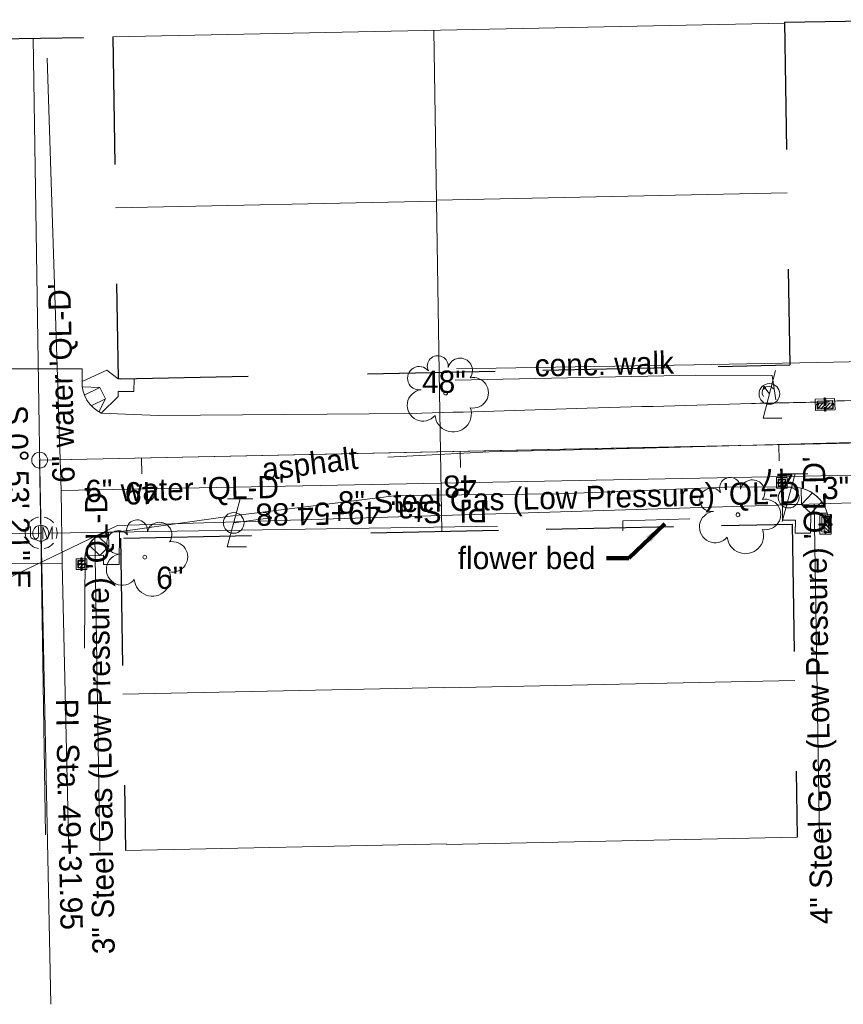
# Model space of a CAD drawing. Header units: feet. Extents: x 2433273 to 2447442, y 555003 to 575201.
# Tile 88 of 226: x 2443874 to 2444132, y 558157 to 558466. Entities that reach past the tile are written whole.
import ezdxf
from ezdxf.enums import TextEntityAlignment as Align

# ---------------------------------------------------------------- set-up
doc = ezdxf.new("R2010")
doc.units = ezdxf.units.FT
doc.header["$LTSCALE"] = 50
doc.header["$MEASUREMENT"] = 0
for name, pattern in [('cl20', [100, 5, -5, 80, -5, 5]), ('cl50', [100, 7.5, -7.5, 70, -7.5, 7.5]), ('DGN Style 1', [291.026069, 0.484236, -290.541832]), ('DGN Style 2', [484.236387, 290.541832, -193.694555]), ('DGN Style 3', [677.930942, 484.236387, -193.694555]), ('DGN Style 4', [775.262456, 387.38911, -193.694555, 0.484236, -193.694555]), ('DGN Style 5', [338.965471, 145.270916, -193.694555]), ('DGN Style 6', [921.017609, 0.484236, -193.694555, 338.965471, -193.694555, 0.484236, -193.694555]), ('DGN Style 7', [968.472775, 435.812749, -193.694555, 145.270916, -193.694555]), ('drainage01', [1.6, 0.85, -0.75]), ('rowex', [4.85, 0.8, -0.375, -0.375, 0.8, -0.3, 0.8, -0.3, 0.8, -0.3])]:
    doc.linetypes.add(name, pattern=pattern)
for name, color, linetype, lineweight in [('DR_X_Cells', 151, 'DGN Style 2', 0), ('DR_X_Cells (Construction)', 151, 'DGN Style 2', 0), ('DV_X_Lot_Line', 2, 'DGN Style 3', 0), ('DV_X_Property_Line', 7, 'Continuous', 0), ('GE_P_CL_50', 7, 'cl50', 13), ('GK_Drainage_Nodes (Construction)', 7, 'Continuous', 53), ('LT_X_Poles', 2, 'Continuous', 0), ('PV_P_Curb_Ramp', 120, 'Continuous', 13), ('PV_X_COP', 4, 'DGN Style 4', 0), ('PV_X_EOP', 7, 'DGN Style 3', 0), ('PV_X_Walk', 120, 'DGN Style 5', 0), ('RW_X_CL_20', 6, 'cl20', 0), ('RW_X_Fee_RW', 6, 'rowex', 30), ('SV_X_Text', 7, 'Continuous', 0), ('UT_X_Gas', 2, 'Continuous', 0), ('UT_X_Gas_Text', 7, 'Continuous', 0), ('UT_X_Misc_Cells', 7, 'Continuous', 0), ('UT_X_Telecom_Cells', 30, 'Continuous', 0), ('UT_X_Unknown_Cells', 7, 'Continuous', 0), ('UT_X_Unknown_Cells (Construction)', 7, 'Continuous', 0), ('UT_X_Water', 133, 'Continuous', 0), ('UT_X_Water_Text', 7, 'Continuous', 0), ('VG_X_Cells', 3, 'Continuous', 0), ('VG_X_Flower_Bed', 3, 'DGN Style 1', 0), ('VG_X_Text', 7, 'Continuous', 0)]:
    doc.layers.add(name, color=color, linetype=linetype, lineweight=lineweight)
doc.layers.add('GK_Visualization', color=30, linetype='Continuous', lineweight=13, plot=False)
doc.styles.add('Slanted-Normal LS 0.50', font='font31.shx', dxfattribs={"height": 0.14})
doc.styles.add('Slanted-Normal LS 0.50_0', font='font31.shx')
doc.styles.add('Style-font30', font='font30.shx')
doc.styles.add('Style-font31', font='font31.shx')
doc.dimstyles.new('Dec-0  Slanted', dxfattribs={"dimscale": 50, "dimtxt": 0.14, "dimasz": 0.14, "dimexe": 0.07, "dimexo": 0.07, "dimgap": 0.07, "dimtad": 1, "dimdec": 0, "dimzin": 3, "dimdsep": 46, "dimtxsty": 'Slanted-Normal LS 0.50_0', "dimcen": 0.09, "dimclrd": 97, "dimclre": 97, "dimclrt": 7, "dimadec": 0, "dimazin": 3, "dimtfac": 1, "dimtdec": 0, "dimtofl": 0, "dimtmove": 1, "dimatfit": 1, "dimfxl": 1, "dimtzin": 3, "dimlwd": 0, "dimlwe": 0, "dimarcsym": 0})

# ---------------------------------------------------------------- blocks, each defined once
blk = doc.blocks.new('X_36')
at = {"layer": 'GK_Visualization', "color": 1, "linetype": 'Continuous', "lineweight": 0}
for p, q in [((-0.07, -0.07), (0.07, 0.07)), ((-0.07, 0.07), (0.07, -0.07))]:
    blk.add_line(p, q, dxfattribs=at)
blk = doc.blocks.new('X_37')
at = {"layer": 'GK_Visualization', "color": 1, "linetype": 'Continuous', "lineweight": 0}
for p, q in [((-0.07, -0.07), (0.07, 0.07)), ((-0.07, 0.07), (0.07, -0.07))]:
    blk.add_line(p, q, dxfattribs=at)
blk = doc.blocks.new('TELP_1')
at = {"layer": 'UT_X_Telecom_Cells', "color": 30, "linetype": 'Continuous', "lineweight": 0}
for p, q in [((0.0402, 0.15), (-0.0402, -0.15)), ((0.1202, 0.15), (-0.0398, 0.15))]:
    blk.add_line(p, q, dxfattribs=at)
blk.add_circle((0, 0), 0.065, dxfattribs=at)
blk = doc.blocks.new('CB22B-X')
at = {"layer": 'DR_X_Cells', "color": 151, "linetype": 'Continuous', "lineweight": 0}
for p, q in [((-1.15, -0.61), (0.61, 1.15)), ((-1.15, 0.52), (-0.52, 1.15)), ((-0.55, -1.15), (1.15, 0.55)), ((0.58, -1.15), (1.15, -0.58))]:
    blk.add_line(p, q, dxfattribs=at)
at = {"layer": 'DR_X_Cells', "color": 151, "linetype": 'drainage01', "lineweight": 0}
blk.add_lwpolyline([(-1.67, 1.67), (1.67, 1.67), (1.67, -1.67), (-1.67, -1.67), (-1.67, 1.67)], close=True, dxfattribs=at)
at = {"layer": 'DR_X_Cells', "color": 151, "linetype": 'Continuous', "lineweight": 0, "flags": 128}
blk.add_lwpolyline([(-1.15, 1.15), (1.15, 1.15), (1.15, -1.15), (-1.15, -1.15), (-1.15, 1.15)], close=True, dxfattribs=at)
at = {"layer": 'DR_X_Cells (Construction)', "color": 20, "linetype": 'drainage01', "lineweight": 0}
blk.add_lwpolyline([(-1, 1), (1, 1), (1, -1), (-1, -1), (-1, 1)], close=True, dxfattribs=at)
at = {"layer": 'GK_Drainage_Nodes (Construction)', "color": 61, "linetype": 'DGN Style 6', "lineweight": 53}
for p in [(-1, 0), (0, 1), (1, 0), (0, -1)]:
    blk.add_point(p, dxfattribs=at)
at = {"layer": 'GK_Drainage_Nodes (Construction)', "color": 21, "linetype": 'DGN Style 2', "lineweight": 53}
blk.add_point((0, 1.67), dxfattribs=at)
at = {"layer": 'GK_Drainage_Nodes (Construction)', "color": 151, "linetype": 'DGN Style 7', "lineweight": 53}
blk.add_point((0, 0), dxfattribs=at)
at = {"layer": 'GK_Drainage_Nodes (Construction)', "color": 21, "linetype": 'DGN Style 5', "lineweight": 53}
blk.add_point((0, 0), dxfattribs=at)
at = {"layer": 'GK_Drainage_Nodes (Construction)', "color": 40, "linetype": 'DGN Style 4', "lineweight": 53}
blk.add_point((0, 0), dxfattribs=at)
at = {"layer": 'GK_Drainage_Nodes (Construction)', "color": 223, "linetype": 'DGN Style 1', "lineweight": 53}
blk.add_point((0, -1.67), dxfattribs=at)
blk = doc.blocks.new('DM_19')
at = {"layer": 'UT_X_Misc_Cells', "linetype": 'Continuous', "lineweight": 0}
h = blk.add_hatch(color=2, dxfattribs=at)
edge = h.paths.add_edge_path()
edge.add_arc((0, 0), 0.01, 0, 360)
at = {"layer": 'UT_X_Misc_Cells', "color": 2, "linetype": 'Continuous', "lineweight": 0}
blk.add_arc((0.04, 0), 0.04, 90, 270, dxfattribs=at)
blk = doc.blocks.new('UMH_10')
at = {"layer": 'UT_X_Unknown_Cells', "color": 7, "linetype": 'Continuous', "lineweight": 0}
for p, q in [((-0.0671, 0.0408), (-0.0671, -0.0233)), ((-0.0167, 0.0408), (-0.0167, -0.0233))]:
    blk.add_line(p, q, dxfattribs=at)
at = {"layer": 'UT_X_Unknown_Cells', "color": 7, "linetype": 'Continuous', "lineweight": 0, "flags": 128}
blk.add_lwpolyline([(0.0094, -0.0392), (0.0094, 0.0408), (0.0391, -0.0392), (0.0687, 0.0408), (0.0687, -0.0392)], dxfattribs=at)
at = {"layer": 'UT_X_Unknown_Cells', "color": 7, "linetype": 'Continuous', "lineweight": 0}
for centre, radius, start, end in [((0, 0), 0.1, 100.0806, 140.07213), ((0, 0), 0.1, 40.05767, 80.10608), ((0, 0), 0.1, 160.01689, 200.03919), ((0, 0), 0.1, 340.01689, 20.03919), ((-0.0419, -0.0114), 0.0279, 205.19243, 334.80757), ((0, 0), 0.1, 220.05767, 260.04731), ((0, 0), 0.1, 280.01144, 320.02638)]:
    blk.add_arc(centre, radius, start, end, dxfattribs=at)
at = {"layer": 'UT_X_Unknown_Cells (Construction)', "color": 7, "linetype": 'Continuous', "lineweight": 30}
blk.add_point((0, 0), dxfattribs=at)
blk = doc.blocks.new('CB22B-X_7')
at = {"layer": 'DR_X_Cells', "color": 151, "linetype": 'Continuous', "lineweight": 0}
for p, q in [((-1.15, -0.61), (0.61, 1.15)), ((-1.15, 0.52), (-0.52, 1.15)), ((-0.55, -1.15), (1.15, 0.55)), ((0.58, -1.15), (1.15, -0.58))]:
    blk.add_line(p, q, dxfattribs=at)
at = {"layer": 'DR_X_Cells', "color": 151, "linetype": 'drainage01', "lineweight": 0}
blk.add_lwpolyline([(-1.67, 1.67), (1.67, 1.67), (1.67, -1.67), (-1.67, -1.67), (-1.67, 1.67)], close=True, dxfattribs=at)
at = {"layer": 'DR_X_Cells', "color": 151, "linetype": 'Continuous', "lineweight": 0, "flags": 128}
blk.add_lwpolyline([(-1.15, 1.15), (1.15, 1.15), (1.15, -1.15), (-1.15, -1.15), (-1.15, 1.15)], close=True, dxfattribs=at)
at = {"layer": 'DR_X_Cells (Construction)', "color": 20, "linetype": 'drainage01', "lineweight": 0}
blk.add_lwpolyline([(-1, 1), (1, 1), (1, -1), (-1, -1), (-1, 1)], close=True, dxfattribs=at)
at = {"layer": 'GK_Drainage_Nodes (Construction)', "color": 61, "linetype": 'DGN Style 6', "lineweight": 53}
for p in [(-1, 0), (0, 1), (1, 0), (0, -1)]:
    blk.add_point(p, dxfattribs=at)
at = {"layer": 'GK_Drainage_Nodes (Construction)', "color": 21, "linetype": 'DGN Style 2', "lineweight": 53}
blk.add_point((0, 1.67), dxfattribs=at)
at = {"layer": 'GK_Drainage_Nodes (Construction)', "color": 151, "linetype": 'DGN Style 7', "lineweight": 53}
blk.add_point((0, 0), dxfattribs=at)
at = {"layer": 'GK_Drainage_Nodes (Construction)', "color": 21, "linetype": 'DGN Style 5', "lineweight": 53}
blk.add_point((0, 0), dxfattribs=at)
at = {"layer": 'GK_Drainage_Nodes (Construction)', "color": 40, "linetype": 'DGN Style 4', "lineweight": 53}
blk.add_point((0, 0), dxfattribs=at)
at = {"layer": 'GK_Drainage_Nodes (Construction)', "color": 223, "linetype": 'DGN Style 1', "lineweight": 53}
blk.add_point((0, -1.67), dxfattribs=at)
blk = doc.blocks.new('TLGT_10')
at = {"layer": 'UT_X_Misc_Cells', "color": 30, "linetype": 'Continuous', "lineweight": 0}
for p, q in [((0.0402, 0.15), (-0.0402, -0.15)), ((0.1202, 0.15), (-0.0398, 0.15)), ((0.0798, -0.15), (-0.0402, -0.15))]:
    blk.add_line(p, q, dxfattribs=at)
blk.add_circle((0, 0), 0.065, dxfattribs=at)
blk = doc.blocks.new('DM_52')
at = {"layer": 'UT_X_Misc_Cells', "linetype": 'Continuous', "lineweight": 0}
h = blk.add_hatch(color=2, dxfattribs=at)
edge = h.paths.add_edge_path()
edge.add_arc((0, 0), 0.01, 0, 360)
at = {"layer": 'UT_X_Misc_Cells', "color": 2, "linetype": 'Continuous', "lineweight": 0}
blk.add_arc((0.04, 0), 0.04, 90, 270, dxfattribs=at)
blk = doc.blocks.new('TREE_12')
at = {"layer": 'VG_X_Cells', "color": 3, "linetype": 'Continuous', "lineweight": 0}
blk.add_circle((0, 0), 0.012, dxfattribs=at)
for centre, radius, start, end in [((-0.0492, 0.1684), 0.0658, 354.0047, 205.97412), ((0.0913, 0.1415), 0.0776, 323.82996, 165.0376), ((-0.1655, 0.0932), 0.0735, 39.06254, 279.54124), ((0.173, 0.0018), 0.0957, 259.14531, 101.45961), ((-0.1427, -0.0774), 0.0987, 96.17219, 320.57371), ((0.0473, -0.1303), 0.1142, 184.94757, 19.45715)]:
    blk.add_arc(centre, radius, start, end, dxfattribs=at)
blk = doc.blocks.new('LPOLE_35')
at = {"layer": 'LT_X_Poles', "color": 2, "linetype": 'Continuous', "lineweight": 0, "flags": 128}
blk.add_lwpolyline([(0.0393, 0.1477), (-0.0394, -0.1516), (0.0788, -0.1516)], dxfattribs=at)
at = {"layer": 'LT_X_Poles', "color": 2, "linetype": 'Continuous', "lineweight": 0}
blk.add_circle((0, 0), 0.065, dxfattribs=at)
blk = doc.blocks.new('CB3-X_11')
at = {"layer": 'DR_X_Cells', "color": 151, "linetype": 'Continuous', "lineweight": 0}
for p, q in [((-2.5, -1.76), (-0.75, 0)), ((-2.5, -0.63), (-1.88, 0)), ((-1.44, -1.83), (0.38, 0)), ((-0.31, -1.83), (1.51, 0)), ((0.82, -1.83), (2.5, -0.14)), ((1.94, -1.83), (2.5, -1.28))]:
    blk.add_line(p, q, dxfattribs=at)
at = {"layer": 'DR_X_Cells', "color": 151, "linetype": 'drainage01', "lineweight": 0}
blk.add_lwpolyline([(-3.04, 1.42), (3.04, 1.42), (3.04, -2.17), (-3.04, -2.17), (-3.04, 1.42)], close=True, dxfattribs=at)
at = {"layer": 'DR_X_Cells', "color": 151, "linetype": 'Continuous', "lineweight": 0, "flags": 128}
blk.add_lwpolyline([(-2.5, 0), (2.5, 0), (2.5, -1.83), (-2.5, -1.83), (-2.5, 0)], close=True, dxfattribs=at)
at = {"layer": 'DR_X_Cells (Construction)', "color": 20, "linetype": 'drainage01', "lineweight": 0}
blk.add_lwpolyline([(-2.37, 0.75), (2.37, 0.75), (2.37, -1.5), (-2.37, -1.5), (-2.37, 0.75)], close=True, dxfattribs=at)
at = {"layer": 'GK_Drainage_Nodes (Construction)', "color": 21, "linetype": 'DGN Style 2', "lineweight": 53}
blk.add_point((0, 1.42), dxfattribs=at)
at = {"layer": 'GK_Drainage_Nodes (Construction)', "color": 61, "linetype": 'DGN Style 6', "lineweight": 53}
for p in [(0, 0.75), (-2.37, -0.37), (0, -1.5), (2.37, -0.37)]:
    blk.add_point(p, dxfattribs=at)
at = {"layer": 'GK_Drainage_Nodes (Construction)', "color": 21, "linetype": 'DGN Style 5', "lineweight": 53}
blk.add_point((0, 0), dxfattribs=at)
at = {"layer": 'GK_Drainage_Nodes (Construction)', "color": 40, "linetype": 'DGN Style 4', "lineweight": 53}
blk.add_point((0, 0), dxfattribs=at)
at = {"layer": 'GK_Drainage_Nodes (Construction)', "color": 151, "linetype": 'DGN Style 7', "lineweight": 53}
blk.add_point((0, -0.37), dxfattribs=at)
at = {"layer": 'GK_Drainage_Nodes (Construction)', "color": 223, "linetype": 'DGN Style 1', "lineweight": 53}
blk.add_point((0, -2.17), dxfattribs=at)
blk = doc.blocks.new('TREE_13')
at = {"layer": 'VG_X_Cells', "color": 3, "linetype": 'Continuous', "lineweight": 0}
blk.add_circle((0, 0), 0.012, dxfattribs=at)
for centre, radius, start, end in [((-0.0492, 0.1684), 0.0658, 354.0047, 205.97412), ((0.0913, 0.1415), 0.0776, 323.82996, 165.0376), ((-0.1655, 0.0932), 0.0735, 39.06254, 279.54124), ((0.173, 0.0018), 0.0957, 259.14531, 101.45961), ((-0.1427, -0.0774), 0.0987, 96.17219, 320.57371), ((0.0473, -0.1303), 0.1142, 184.94757, 19.45715)]:
    blk.add_arc(centre, radius, start, end, dxfattribs=at)
blk = doc.blocks.new('TREE_14')
at = {"layer": 'VG_X_Cells', "color": 3, "linetype": 'Continuous', "lineweight": 0}
blk.add_circle((0, 0), 0.012, dxfattribs=at)
for centre, radius, start, end in [((-0.0492, 0.1684), 0.0658, 354.0047, 205.97412), ((0.0913, 0.1415), 0.0776, 323.82996, 165.0376), ((-0.1655, 0.0932), 0.0735, 39.06254, 279.54124), ((0.173, 0.0018), 0.0957, 259.14531, 101.45961), ((-0.1427, -0.0774), 0.0987, 96.17219, 320.57371), ((0.0473, -0.1303), 0.1142, 184.94757, 19.45715)]:
    blk.add_arc(centre, radius, start, end, dxfattribs=at)
blk = doc.blocks.new('CB3-X_12')
at = {"layer": 'DR_X_Cells', "color": 151, "linetype": 'Continuous', "lineweight": 0}
for p, q in [((-2.5, -1.76), (-0.75, 0)), ((-2.5, -0.63), (-1.88, 0)), ((-1.44, -1.83), (0.38, 0)), ((-0.31, -1.83), (1.51, 0)), ((0.82, -1.83), (2.5, -0.14)), ((1.94, -1.83), (2.5, -1.28))]:
    blk.add_line(p, q, dxfattribs=at)
at = {"layer": 'DR_X_Cells', "color": 151, "linetype": 'drainage01', "lineweight": 0}
blk.add_lwpolyline([(-3.04, 1.42), (3.04, 1.42), (3.04, -2.17), (-3.04, -2.17), (-3.04, 1.42)], close=True, dxfattribs=at)
at = {"layer": 'DR_X_Cells', "color": 151, "linetype": 'Continuous', "lineweight": 0, "flags": 128}
blk.add_lwpolyline([(-2.5, 0), (2.5, 0), (2.5, -1.83), (-2.5, -1.83), (-2.5, 0)], close=True, dxfattribs=at)
at = {"layer": 'DR_X_Cells (Construction)', "color": 20, "linetype": 'drainage01', "lineweight": 0}
blk.add_lwpolyline([(-2.37, 0.75), (2.37, 0.75), (2.37, -1.5), (-2.37, -1.5), (-2.37, 0.75)], close=True, dxfattribs=at)
at = {"layer": 'GK_Drainage_Nodes (Construction)', "color": 21, "linetype": 'DGN Style 2', "lineweight": 53}
blk.add_point((0, 1.42), dxfattribs=at)
at = {"layer": 'GK_Drainage_Nodes (Construction)', "color": 61, "linetype": 'DGN Style 6', "lineweight": 53}
for p in [(0, 0.75), (-2.37, -0.37), (0, -1.5), (2.37, -0.37)]:
    blk.add_point(p, dxfattribs=at)
at = {"layer": 'GK_Drainage_Nodes (Construction)', "color": 21, "linetype": 'DGN Style 5', "lineweight": 53}
blk.add_point((0, 0), dxfattribs=at)
at = {"layer": 'GK_Drainage_Nodes (Construction)', "color": 40, "linetype": 'DGN Style 4', "lineweight": 53}
blk.add_point((0, 0), dxfattribs=at)
at = {"layer": 'GK_Drainage_Nodes (Construction)', "color": 151, "linetype": 'DGN Style 7', "lineweight": 53}
blk.add_point((0, -0.37), dxfattribs=at)
at = {"layer": 'GK_Drainage_Nodes (Construction)', "color": 223, "linetype": 'DGN Style 1', "lineweight": 53}
blk.add_point((0, -2.17), dxfattribs=at)

msp = doc.modelspace()

# ---------------------------------------------------------------- linework, layer by layer
at = {"layer": 'DV_X_Lot_Line'}
for p, q in [((2443903.01, 558460.63), (2444113.75, 558465.02)), ((2444003.77, 558462.73), (2444005.43, 558355.44)), ((2444004.59, 558409.43), (2444114.57, 558411.72)), ((2443903.84, 558406.98), (2444004.6, 558409.08)), ((2444005.43, 558355.44), (2444006.21, 558305.44))]:
    msp.add_line(p, q, dxfattribs=at)
at = {"layer": 'DV_X_Property_Line'}
for p, q in [((2443906.21, 558254.35), (2444006.97, 558256.45)), ((2444006.97, 558256.35), (2444116.95, 558258.64)), ((2443906.97, 558205.35), (2444007.73, 558207.45)), ((2444007.73, 558207.25), (2444117.71, 558209.54))]:
    msp.add_line(p, q, dxfattribs=at)
at = {"layer": 'GE_P_CL_50'}
for p, q in [((2445148.88, 558354.26), (2443880.06, 558327.82)), ((2443880.06, 558327.82), (2443880.42, 558304.89)), ((2443880.42, 558304.89), (2443548.79, 558299.13))]:
    msp.add_line(p, q, dxfattribs=at)
at = {"layer": 'GE_P_CL_50', "linetype": 'Continuous'}
for p, q in [((2444011.99, 558330.57), (2444012.09, 558325.57)), ((2444111.97, 558332.65), (2444112.07, 558327.65)), ((2443912.01, 558328.49), (2443912.11, 558323.49)), ((2443880.12, 558325.32), (2443883.62, 558157.05)), ((2443882.92, 558304.93), (2444023.7, 558307.12))]:
    msp.add_line(p, q, dxfattribs=at)
for centre in [(2443880.06, 558327.82), (2443880.42, 558304.89)]:
    msp.add_circle(centre, 2.5, dxfattribs=at)
at = {"layer": 'PV_P_Curb_Ramp'}
for p, q in [((2443901.12, 558356.1), (2443893.37, 558352.49)), ((2443904.67, 558353.34), (2443901.12, 558356.1)), ((2443909.67, 558353.33), (2443904.67, 558353.34)), ((2443909.67, 558353.33), (2443909.66, 558349.33)), ((2443898.95, 558350.67), (2443893.43, 558350.87)), ((2443898.95, 558350.67), (2443894.08, 558348.26)), ((2443898.95, 558350.67), (2443900.72, 558347.09)), ((2443904.66, 558349.34), (2443904.66, 558347.84)), ((2443909.66, 558349.33), (2443904.66, 558349.34)), ((2443900.72, 558347.09), (2443896.24, 558344.87)), ((2443900.72, 558347.09), (2443898.6, 558343.02)), ((2443904.66, 558347.84), (2443899.4, 558342.61)), ((2444119.09, 558313.94), (2444119, 558319.04)), ((2444119.09, 558313.94), (2444122.55, 558317.52)), ((2444121.96, 558311.16), (2444125.42, 558314.74)), ((2444113.15, 558308.96), (2444113.16, 558313.96)), ((2444119.09, 558313.94), (2444113.16, 558313.96)), ((2444121.96, 558311.16), (2444119.09, 558313.94)), ((2444113.15, 558308.96), (2444117.15, 558308.95)), ((2444117.15, 558308.95), (2444117.14, 558304.95)), ((2444121.96, 558311.16), (2444121.94, 558304.94)), ((2444121.96, 558311.16), (2444127.09, 558311.24)), ((2443905.08, 558305.43), (2443901.69, 558305.2)), ((2443905.06, 558295.06), (2443905.08, 558305.43)), ((2443898.3, 558304.08), (2443901.75, 558300.73)), ((2443901.69, 558305.2), (2443901.75, 558300.73)), ((2444117.14, 558304.95), (2444121.94, 558304.94)), ((2443895.51, 558301.21), (2443898.96, 558297.86)), ((2443898.96, 558297.86), (2443901.75, 558300.73)), ((2443894.3, 558297.79), (2443898.96, 558297.86)), ((2443900.11, 558298.02), (2443898.96, 558297.86)), ((2443900.1, 558295.07), (2443900.11, 558298.02)), ((2443905.06, 558295.06), (2443900.1, 558295.07))]:
    msp.add_line(p, q, dxfattribs=at)
for centre, radius, start, end in [((2443903.77, 558352.05), 10.4, 177.5859, 245.2006), ((2444116.51, 558308.36), 10.97, 15.2584, 76.8594)]:
    msp.add_arc(centre, radius, start, end, dxfattribs=at)
at = {"layer": 'PV_P_Curb_Ramp', "extrusion": (0, 0, -1)}
msp.add_arc((-2443902.6, 558296.9), 8.35, 6.1495, 83.7125, dxfattribs=at)
at = {"layer": 'PV_X_COP', "flags": 128}
msp.add_lwpolyline([(2444644.71, 558344.23), (2444595.6, 558342.86), (2444544.04, 558342.26), (2444487.22, 558341.17), (2444438.6, 558340.08), (2444418.74, 558340.02), (2444391.02, 558339.21), (2444337.3, 558337.73), (2444285.21, 558337.04), (2444236.83, 558336.07), (2444191.26, 558335.88), (2444157.62, 558334), (2444122.74, 558333.03), (2444069.83, 558331.58), (2444021.11, 558330.4), (2443989.27, 558328.75)], dxfattribs=at)
msp.add_lwpolyline([(2444644.71, 558344.23), (2444595.6, 558342.86), (2444544.04, 558342.26), (2444487.22, 558341.17), (2444438.6, 558340.08), (2444418.74, 558340.02), (2444391.02, 558339.21), (2444337.3, 558337.73), (2444285.21, 558337.04), (2444236.83, 558336.07), (2444191.26, 558335.88), (2444157.62, 558334), (2444122.74, 558333.03), (2444069.83, 558331.58), (2444021.11, 558330.4), (2443989.27, 558328.75)], dxfattribs=at)
at = {"layer": 'PV_X_EOP'}
for p, q in [((2443893.37, 558356.46), (2443866.12, 558356.46)), ((2443893.37, 558352.49), (2443893.37, 558356.46)), ((2443917.2, 558341.86), (2443899.4, 558342.61)), ((2443996.76, 558342.45), (2443917.2, 558341.86)), ((2443894.3, 558297.79), (2443894.14, 558268.83))]:
    msp.add_line(p, q, dxfattribs=at)
at = {"layer": 'PV_X_EOP', "flags": 128}
msp.add_lwpolyline([(2443894.22, 558296.58, -0.330308), (2443900.55, 558305.12), (2443906.3, 558305.51), (2443939.83, 558310.24), (2443992.15, 558316.74), (2444043.05, 558317.27), (2444097.92, 558319.41), (2444116.73, 558319.35), (2444117.37, 558319.3, -0.408361), (2444127.47, 558307.66), (2444127.4, 558306.51)], format="xyb", dxfattribs=at)
at = {"layer": 'PV_X_EOP'}
msp.add_open_spline([(2443996.76, 558342.45), (2444013.98, 558342.97), (2444031.2, 558343.49), (2444048.43, 558344), (2444066.74, 558344.55), (2444085.05, 558345.09), (2444103.36, 558345.63), (2444110.37, 558345.76), (2444117.37, 558345.9), (2444124.38, 558346.04), (2444124.73, 558346.03), (2444125.09, 558346.03), (2444125.45, 558346.02), (2444126.03, 558346.07), (2444126.62, 558346.11), (2444127.2, 558346.15), (2444127.43, 558346.22), (2444127.66, 558346.29), (2444127.88, 558346.36), (2444140.43, 558346.63), (2444152.97, 558346.9), (2444165.51, 558347.18), (2444181.45, 558347.56), (2444197.38, 558347.94), (2444213.31, 558348.32), (2444231.56, 558348.74), (2444249.82, 558349.16), (2444268.07, 558349.59), (2444283.29, 558349.95), (2444298.51, 558350.32), (2444313.73, 558350.68), (2444329.02, 558351.03), (2444344.31, 558351.38), (2444359.61, 558351.74), (2444366.38, 558351.88), (2444373.15, 558352.03), (2444379.92, 558352.18), (2444381.22, 558352.24), (2444382.53, 558352.31), (2444383.83, 558352.37), (2444385.38, 558352.45), (2444386.85, 558352.87), (2444388.28, 558353.81), (2444389.94, 558354.91), (2444391.15, 558356.41), (2444391.53, 558358.19), (2444391.79, 558359.42), (2444392.05, 558360.65), (2444392.31, 558361.88), (2444392.29, 558362.23), (2444392.26, 558362.58), (2444392.24, 558362.92)], degree=3, knots=[0, 0, 0, 0, 0.027778, 0.027778, 0.027778, 0.055556, 0.055556, 0.055556, 0.083333, 0.083333, 0.083333, 0.111111, 0.111111, 0.111111, 0.138889, 0.138889, 0.138889, 0.166667, 0.166667, 0.166667, 0.194444, 0.194444, 0.194444, 0.222222, 0.222222, 0.222222, 0.25, 0.25, 0.25, 0.277778, 0.277778, 0.277778, 0.305556, 0.305556, 0.305556, 0.333333, 0.333333, 0.333333, 0.406474, 0.406474, 0.406474, 0.493965, 0.493965, 0.493965, 0.596073, 0.596073, 0.596073, 0.666667, 0.666667, 0.666667, 1, 1, 1, 1], dxfattribs=at)
at = {"layer": 'PV_X_Walk', "flags": 128}
for points in [[(2444010.88, 558356.46), (2444085.28, 558357.79), (2444124.11, 558358.52), (2444169.72, 558359.31), (2444170.09, 558357.62), (2444228.37, 558359.21), (2444295.58, 558360.47), (2444334.49, 558361.65), (2444384.25, 558362.76), (2444384.75, 558365.05)], [(2444010.88, 558356.46), (2444085.28, 558357.79), (2444124.11, 558358.52), (2444169.72, 558359.31), (2444170.09, 558357.62), (2444228.37, 558359.21), (2444295.58, 558360.47), (2444334.49, 558361.65), (2444384.25, 558362.76), (2444384.75, 558365.05)], [(2444010.44, 558352.89), (2444085.9, 558354.47), (2444109.85, 558354.44), (2444110.99, 558346.8)], [(2444010.44, 558352.89), (2444085.9, 558354.47), (2444109.85, 558354.44), (2444110.99, 558346.8)]]:
    msp.add_lwpolyline(points, dxfattribs=at)
at = {"layer": 'RW_X_CL_20'}
for p, q in [((2443878.01, 558460.24), (2443881.97, 558204.97)), ((2443878.01, 558460.24), (2443881.97, 558204.97)), ((2443880.06, 558327.82), (2445148.88, 558354.26)), ((2443880.06, 558327.82), (2445148.88, 558354.26)), ((2443880.42, 558304.89), (2443548.79, 558299.13)), ((2443880.42, 558304.89), (2443548.79, 558299.13))]:
    msp.add_line(p, q, dxfattribs=at)
at = {"layer": 'RW_X_Fee_RW'}
for p, q in [((2444113.74, 558465.28), (2444163.74, 558466.06)), ((2444113.74, 558465.28), (2444115.41, 558357.73)), ((2443853.79, 558459.87), (2443903.79, 558460.64)), ((2443903.01, 558460.63), (2443904.67, 558353.34)), ((2443905.45, 558353.35), (2444115.41, 558357.73)), ((2443906.49, 558303.37), (2444116.19, 558307.73)), ((2444116.19, 558307.73), (2444117.71, 558209.54)), ((2443905.45, 558303.35), (2443906.97, 558205.35))]:
    msp.add_line(p, q, dxfattribs=at)
at = {"layer": 'UT_X_Gas'}
for p, q in [((2444123.09, 558314.04), (2444124.74, 558209.16)), ((2443897.41, 558303.92), (2443898.97, 558205.23))]:
    msp.add_line(p, q, dxfattribs=at)
at = {"layer": 'UT_X_Gas', "flags": 128}
msp.add_lwpolyline([(2443742.78, 558281.5), (2443854.87, 558283.45), (2443904.5, 558307.33), (2444165.55, 558315.34), (2444165.55, 558315.34)], dxfattribs=at)
at = {"layer": 'UT_X_Misc_Cells'}
for p, q in [((2444107.44, 558350.59), (2444109, 558348.61)), ((2443952.46, 558309.7), (2443940.94, 558308.14))]:
    msp.add_line(p, q, dxfattribs=at)
at = {"layer": 'UT_X_Water'}
for p, q in [((2443886.83, 558318.29), (2443882.47, 558454.01)), ((2443887.09, 558295.51), (2443889.25, 558205.05))]:
    msp.add_line(p, q, dxfattribs=at)
at = {"layer": 'UT_X_Water', "flags": 128}
msp.add_lwpolyline([(2443555.77, 558291.68), (2443887.09, 558295.51), (2443886.83, 558318.29), (2444542.08, 558330.99), (2445140.1, 558346.24)], dxfattribs=at)
at = {"layer": 'VG_X_Flower_Bed', "flags": 128}
msp.add_lwpolyline([(2444063, 558305.66), (2444062.99, 558308.79), (2444088.01, 558309.49), (2444088.15, 558307.86)], dxfattribs=at)
msp.add_lwpolyline([(2444063, 558305.66), (2444062.99, 558308.79), (2444088.01, 558309.49), (2444088.15, 558307.86)], dxfattribs=at)

# ---------------------------------------------------------------- block references
at = {"layer": 'DR_X_Cells', "color": 151, "linetype": 'Continuous', "lineweight": 0}
for name, p, rotation in [('CB3-X_11', (2444126.48, 558345.69), 1.831391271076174), ('CB3-X_12', (2444126.21, 558307.65), 89.73248082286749)]:
    msp.add_blockref(name, p, dxfattribs=dict(at, rotation=rotation))
for name, p in [('CB22B-X', (2444112.91, 558320.75)), ('CB22B-X_7', (2443893.2, 558295.18))]:
    msp.add_blockref(name, p, dxfattribs=at)
at = {"layer": 'GK_Visualization', "color": 1, "linetype": 'Continuous', "lineweight": 0}
for name, p in [('X_36', (2443880.06, 558327.82)), ('X_37', (2443880.42, 558304.89))]:
    msp.add_blockref(name, p, dxfattribs=at)
at = {"layer": 'LT_X_Poles', "color": 2, "linetype": 'Continuous', "lineweight": 0, "xscale": 50, "yscale": 50, "zscale": 50}
msp.add_blockref('LPOLE_35', (2444109, 558348.61), dxfattribs=at)
at = {"layer": 'UT_X_Misc_Cells', "color": 2, "linetype": 'Continuous', "lineweight": 0}
for name, p, xscale, yscale, zscale, rotation in [('DM_19', (2444107.44, 558350.59), 50.00000000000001, 50.00000000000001, 50.00000000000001, 308.2131537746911), ('DM_52', (2443952.46, 558309.7), 50, 50, 50, 187.731252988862)]:
    msp.add_blockref(name, p, dxfattribs=dict(at, xscale=xscale, yscale=yscale, zscale=zscale, rotation=rotation))
at = {"layer": 'UT_X_Misc_Cells', "color": 30, "linetype": 'Continuous', "lineweight": 0, "xscale": 50, "yscale": 50, "zscale": 50}
msp.add_blockref('TLGT_10', (2443940.94, 558308.14), dxfattribs=at)
at = {"layer": 'UT_X_Telecom_Cells', "color": 30, "linetype": 'Continuous', "lineweight": 0, "xscale": 50, "yscale": 50, "zscale": 50}
msp.add_blockref('TELP_1', (2444115.05, 558316.08), dxfattribs=at)
at = {"layer": 'UT_X_Unknown_Cells', "color": 7, "linetype": 'Continuous', "lineweight": 0, "xscale": 50, "yscale": 50, "zscale": 50}
msp.add_blockref('UMH_10', (2443880.57, 558304.99), dxfattribs=at)
at = {"layer": 'VG_X_Cells', "color": 3, "linetype": 'Continuous', "lineweight": 0, "xscale": 50, "yscale": 50, "zscale": 50}
for name, p in [('TREE_12', (2444007.43, 558348.88)), ('TREE_14', (2444099.13, 558310.69)), ('TREE_13', (2443913.08, 558297.38))]:
    msp.add_blockref(name, p, dxfattribs=at)

# ---------------------------------------------------------------- texts
at = {"layer": 'GE_P_CL_50', "linetype": 'Continuous', "style": 'Style-font31'}
msp.add_text('S 0%%d 53\' 21" E', height=7, rotation=270.8892, dxfattribs=at).set_placement((2443876.74, 558316.3), align=Align.TOP_CENTER)
for s, p in [('47', (2444111.19, 558325.13)), ('49', (2443911.97, 558320.98)), ('48', (2444011.92, 558323.07))]:
    msp.add_text(s, height=7, rotation=181.1936, dxfattribs=at).set_placement(p, align=Align.CENTER)
for s, rotation, p in [('PI  Sta. 49+54.88', 180.8892, (2444020.42, 558315.32)), ('PI  Sta. 49+31.95', 271.1936, (2443885.13, 558252.91))]:
    msp.add_text(s, height=7, rotation=rotation, dxfattribs=at).set_placement(p)
at = {"layer": 'GK_Visualization', "color": 1, "style": 'Style-font30'}
for s, p in [('TEMP13', (2443880.06, 558327.82)), ('TEMP14', (2443880.42, 558304.89))]:
    msp.add_text(s, height=0.14, dxfattribs=at).set_placement(p, align=Align.RIGHT)
at = {"layer": 'SV_X_Text', "style": 'Slanted-Normal LS 0.50'}
for s, rotation, p in [('conc. walk', 1.1988, (2444035.44, 558354.07)), ('asphalt', 7.0858, (2443950.27, 558321.41))]:
    msp.add_text(s, height=7, rotation=rotation, dxfattribs=at).set_placement(p)
at = {"layer": 'SV_X_Text', "insert": (2444054.44, 558297.09), "char_height": 7, "attachment_point": 6, "line_spacing_factor": 0.606, "style": 'Slanted-Normal LS 0.50'}
msp.add_mtext('flower bed', dxfattribs=at)
at = {"layer": 'UT_X_Gas_Text', "style": 'Slanted-Normal LS 0.50'}
for s, rotation, p in [('4" Steel Gas (Low Pressure) \'QL-D\'', 90.9485, (2444127.64, 558255.65)), ('3" Steel Gas (Low Pressure) \'QL-D\'', 1.2665, (2444199.01, 558317.15)), ('8" Steel Gas (Low Pressure) \'QL-D\'', 1.2665, (2444047.12, 558312.63)), ('3" Steel Gas (Low Pressure) \'QL-D\'', 90.9485, (2443902.42, 558246.25))]:
    msp.add_text(s, height=7, rotation=rotation, dxfattribs=at).set_placement(p, align=Align.CENTER)
at = {"layer": 'UT_X_Water_Text', "style": 'Slanted-Normal LS 0.50'}
for rotation, p in [(91.2911, (2443890.38, 558352.05)), (1.2665, (2443925.73, 558315.31))]:
    msp.add_text('6" water \'QL-D\'', height=7, rotation=rotation, dxfattribs=at).set_placement(p, align=Align.CENTER)
at = {"layer": 'VG_X_Text', "style": 'Slanted-Normal LS 0.50'}
for s, p in [('48"', (2444000.03, 558355.94)), ('6"', (2443916.63, 558294.42))]:
    msp.add_text(s, height=7, dxfattribs=at).set_placement(p, align=Align.TOP_LEFT)

# ---------------------------------------------------------------- leaders
at = {"layer": 'SV_X_Text', "color": 97, "linetype": 'Continuous', "lineweight": 0, "annotation_type": 0, "has_hookline": 1, "hookline_direction": 1, "text_width": 60.61}
msp.add_leader([(2444076.19, 558307.84), (2444064.94, 558297.09), (2444057.94, 558297.09)], dimstyle='Dec-0  Slanted', override={"dimtad": 0, "dimclrd": 0, "dimlwd": 65534}, dxfattribs=at)

doc.saveas('drawing.dxf')
